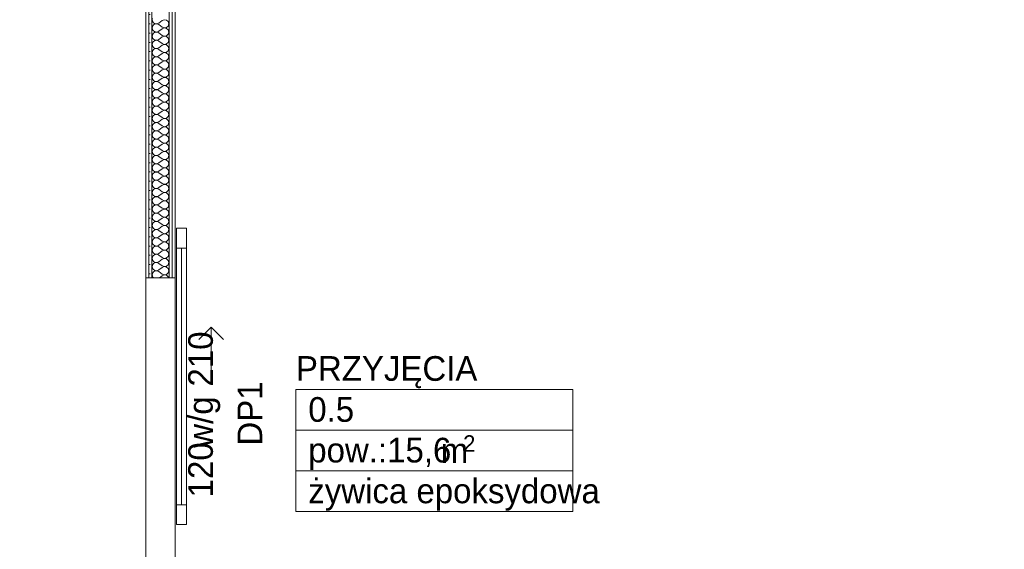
# Model space of a CAD drawing. Header units: millimetres. Extents: x 172139 to 266886, y 89525 to 138225.
# Tile 72 of 94: x 211686 to 215677, y 118022 to 120167. Entities that reach past the tile are written whole.
import ezdxf
from ezdxf.enums import TextEntityAlignment as Align

# ---------------------------------------------------------------- set-up
doc = ezdxf.new("R2010")
doc.units = ezdxf.units.MM
doc.header["$MEASUREMENT"] = 0
for name, color, linetype in [('Drzwi ArchiCAD', 7, 'Continuous'), ('ROZBUDOWA_NOWE_DZIAŁOWE', 7, 'Continuous'), ('STREFA_NOWE_POM', 7, 'Continuous'), ('Znaczniki drzwi ArchiCADa', 7, 'Continuous')]:
    doc.layers.add(name, color=color, linetype=linetype)
for name, color, linetype, lineweight, true_color in [('Drzwi ArchiCAD_Nr_pióra__24', 7, 'Continuous', 15, 0x029e21), ('Drzwi ArchiCAD_Nr_pióra__4', 7, 'Continuous', 13, 0x029e21), ('ROZBUDOWA_NOWE_DZIAŁOWE_Nr_pióra__24', 7, 'Continuous', 15, 0x029e21), ('ROZBUDOWA_NOWE_DZIAŁOWE_Nr_pióra__4', 7, 'Continuous', 13, 0x029e21), ('ROZBUDOWA_NOWE_DZIAŁOWE_Nr_pióra__67', 7, 'Continuous', 13, 0x6a6a6a), ('Znaczniki drzwi ArchiCADa_Nr_pióra__24', 7, 'Continuous', 15, 0x029e21)]:
    doc.layers.add(name, color=color, linetype=linetype, lineweight=lineweight, true_color=true_color)
for name, color, linetype, lineweight in [('Metryczki pomieszczeń ArchiCADa_Nr_pióra__1', 7, 'Continuous', 13), ('ROZBUDOWA_NOWE_DZIAŁOWE_Nr_pióra__47', 7, 'Continuous', 15), ('STREFA_NOWE_POM_Nr_pióra__121', 255, 'Continuous', 0)]:
    doc.layers.add(name, color=color, linetype=linetype, lineweight=lineweight)
doc.styles.add('GENERATED_STYLE_1', font='txt')
doc.styles.add('GENERATED_STYLE_2', font='txt')
pattern_1 = [(0, (0, 0), (0, 37.5), [0, -37.5])]

# ---------------------------------------------------------------- blocks, each defined once
blk = doc.blocks.new('PRZYJĘCIA_0.5_5', base_point=(213367.2, 118504.3))
at = {"layer": 'Metryczki pomieszczeń ArchiCADa_Nr_pióra__1', "linetype": 'Continuous'}
for p, q in [((212805.6, 118669), (213928.7, 118669)), ((212805.6, 118504.3), (212805.6, 118669)), ((213928.7, 118669), (213928.7, 118504.3)), ((213928.7, 118504.3), (212805.6, 118504.3)), ((212805.6, 118504.3), (213928.7, 118504.3)), ((212805.6, 118339.6), (212805.6, 118504.3)), ((213928.7, 118504.3), (213928.7, 118339.6)), ((213928.7, 118339.6), (212805.6, 118339.6)), ((212805.6, 118339.6), (213928.7, 118339.6)), ((212805.6, 118174.9), (212805.6, 118339.6)), ((213928.7, 118339.6), (213928.7, 118174.9)), ((213928.7, 118174.9), (212805.6, 118174.9))]:
    blk.add_line(p, q, dxfattribs=at)
at = {"layer": 'Metryczki pomieszczeń ArchiCADa_Nr_pióra__1'}
for tag, height, style, p in [('ROOM_NAME', 100, 'GENERATED_STYLE_2', (212805.6, 118804.2)), ('ROOM_NUMBER', 100, 'GENERATED_STYLE_1', (212855.6, 118638.2)), ('ROOM_AREA', 100, 'GENERATED_STYLE_1', (212855.6, 118473.5)), ('DUMMY_385', 100, 'GENERATED_STYLE_1', (213355.4, 118472)), ('DUMMY_386', 66.7, 'GENERATED_STYLE_1', (213483.4, 118483.8)), ('basec', 100, 'GENERATED_STYLE_1', (212855.6, 118308.4))]:
    blk.add_attdef(tag, text='', height=height, dxfattribs=dict(at, style=style)).set_placement(p, align=Align.TOP_LEFT)
blk = doc.blocks.new('*X527')
at = {"layer": 'ROZBUDOWA_NOWE_DZIAŁOWE_Nr_pióra__4', "linetype": 'Continuous'}
for p, q in [((212223.8, 120171.2), (212223.2, 120166.7)), ((212223.2, 120166.7), (212223.8, 120162.1)), ((212223.8, 120162.1), (212225.6, 120157.9)), ((212225.6, 120157.9), (212228.6, 120154.4)), ((212228.6, 120145.6), (212225.6, 120142.1)), ((212228.6, 120154.4), (212232.4, 120151.8)), ((212232.4, 120148.2), (212228.6, 120145.6)), ((212232.4, 120151.8), (212236.7, 120150.3)), ((212236.7, 120149.7), (212232.4, 120148.2)), ((212236.7, 120150.3), (212241.3, 120150.1)), ((212241.3, 120149.9), (212236.7, 120149.7)), ((212241.3, 120150.1), (212245.8, 120151.1)), ((212245.8, 120148.9), (212241.3, 120149.9)), ((212245.8, 120151.1), (212249.8, 120153.3)), ((212249.8, 120146.7), (212245.8, 120148.9)), ((212263.2, 120163.3), (212249.8, 120153.3)), ((212263.2, 120136.7), (212249.8, 120146.7)), ((212271.7, 120166.6), (212263.2, 120163.3)), ((212280.6, 120164.9), (212271.7, 120166.6)), ((212287.3, 120158.8), (212280.6, 120164.9)), ((212289.8, 120150), (212287.3, 120158.8)), ((212287.3, 120141.2), (212289.8, 120150)), ((212223.8, 120137.9), (212223.2, 120133.3)), ((212223.2, 120133.3), (212223.8, 120128.8)), ((212223.8, 120104.6), (212223.2, 120100)), ((212225.6, 120142.1), (212223.8, 120137.9)), ((212223.8, 120128.8), (212225.6, 120124.6)), ((212225.6, 120108.8), (212223.8, 120104.6)), ((212225.6, 120124.6), (212228.6, 120121)), ((212228.6, 120112.3), (212225.6, 120108.8)), ((212228.6, 120121), (212232.4, 120118.4)), ((212232.4, 120114.9), (212228.6, 120112.3)), ((212232.4, 120118.4), (212236.7, 120117)), ((212236.7, 120116.4), (212232.4, 120114.9)), ((212236.7, 120117), (212241.3, 120116.7)), ((212241.3, 120116.6), (212236.7, 120116.4)), ((212241.3, 120116.7), (212245.8, 120117.8)), ((212245.8, 120115.6), (212241.3, 120116.6)), ((212245.8, 120117.8), (212249.8, 120120)), ((212249.8, 120113.3), (212245.8, 120115.6)), ((212263.2, 120130), (212249.8, 120120)), ((212263.2, 120103.3), (212249.8, 120113.3)), ((212263.2, 120136.7), (212271.7, 120133.4)), ((212271.7, 120133.3), (212263.2, 120130)), ((212271.7, 120133.4), (212280.6, 120135.1)), ((212280.6, 120131.6), (212271.7, 120133.3)), ((212280.6, 120135.1), (212287.3, 120141.2)), ((212287.3, 120125.4), (212280.6, 120131.6)), ((212280.6, 120101.8), (212287.3, 120107.9)), ((212289.8, 120116.7), (212287.3, 120125.4)), ((212287.3, 120107.9), (212289.8, 120116.7)), ((212223.2, 120100), (212223.8, 120095.4)), ((212223.8, 120071.2), (212223.2, 120066.7)), ((212223.2, 120066.7), (212223.8, 120062.1)), ((212223.8, 120095.4), (212225.6, 120091.2)), ((212225.6, 120075.4), (212223.8, 120071.2)), ((212225.6, 120091.2), (212228.6, 120087.7)), ((212228.6, 120079), (212225.6, 120075.4)), ((212228.6, 120087.7), (212232.4, 120085.1)), ((212232.4, 120081.6), (212228.6, 120079)), ((212232.4, 120085.1), (212236.7, 120083.6)), ((212236.7, 120083), (212232.4, 120081.6)), ((212236.7, 120083.6), (212241.3, 120083.4)), ((212241.3, 120083.3), (212236.7, 120083)), ((212241.3, 120083.4), (212245.8, 120084.4)), ((212245.8, 120082.2), (212241.3, 120083.3)), ((212245.8, 120084.4), (212249.8, 120086.7)), ((212249.8, 120080), (212245.8, 120082.2)), ((212263.2, 120096.7), (212249.8, 120086.7)), ((212263.2, 120070), (212249.8, 120080)), ((212263.2, 120103.3), (212271.7, 120100.1)), ((212271.7, 120099.9), (212263.2, 120096.7)), ((212263.2, 120070), (212271.7, 120066.7)), ((212271.7, 120066.6), (212263.2, 120063.3)), ((212271.7, 120100.1), (212280.6, 120101.8)), ((212280.6, 120098.2), (212271.7, 120099.9)), ((212271.7, 120066.7), (212280.6, 120068.4)), ((212280.6, 120064.9), (212271.7, 120066.6)), ((212287.3, 120092.1), (212280.6, 120098.2)), ((212280.6, 120068.4), (212287.3, 120074.6)), ((212287.3, 120058.8), (212280.6, 120064.9)), ((212289.8, 120083.3), (212287.3, 120092.1)), ((212287.3, 120074.6), (212289.8, 120083.3)), ((212223.8, 120037.9), (212223.2, 120033.3)), ((212223.2, 120033.3), (212223.8, 120028.8)), ((212223.8, 120062.1), (212225.6, 120057.9)), ((212225.6, 120042.1), (212223.8, 120037.9)), ((212223.8, 120028.8), (212225.6, 120024.6)), ((212225.6, 120057.9), (212228.6, 120054.4)), ((212228.6, 120045.6), (212225.6, 120042.1)), ((212228.6, 120054.4), (212232.4, 120051.8)), ((212232.4, 120048.2), (212228.6, 120045.6)), ((212232.4, 120051.8), (212236.7, 120050.3)), ((212236.7, 120049.7), (212232.4, 120048.2)), ((212236.7, 120050.3), (212241.3, 120050.1)), ((212241.3, 120049.9), (212236.7, 120049.7)), ((212241.3, 120050.1), (212245.8, 120051.1)), ((212245.8, 120048.9), (212241.3, 120049.9)), ((212245.8, 120051.1), (212249.8, 120053.3)), ((212249.8, 120046.7), (212245.8, 120048.9)), ((212263.2, 120063.3), (212249.8, 120053.3)), ((212263.2, 120036.7), (212249.8, 120046.7)), ((212263.2, 120030), (212249.8, 120020)), ((212263.2, 120036.7), (212271.7, 120033.4)), ((212271.7, 120033.3), (212263.2, 120030)), ((212271.7, 120033.4), (212280.6, 120035.1)), ((212280.6, 120031.6), (212271.7, 120033.3)), ((212280.6, 120035.1), (212287.3, 120041.2)), ((212287.3, 120025.4), (212280.6, 120031.6)), ((212289.8, 120050), (212287.3, 120058.8)), ((212287.3, 120041.2), (212289.8, 120050)), ((212289.8, 120016.7), (212287.3, 120025.4)), ((212223.8, 120004.6), (212223.2, 120000)), ((212223.2, 120000), (212223.8, 119995.4)), ((212225.6, 120008.8), (212223.8, 120004.6)), ((212223.8, 119995.4), (212225.6, 119991.2)), ((212225.6, 120024.6), (212228.6, 120021)), ((212228.6, 120012.3), (212225.6, 120008.8)), ((212225.6, 119991.2), (212228.6, 119987.7)), ((212228.6, 120021), (212232.4, 120018.4)), ((212232.4, 120014.9), (212228.6, 120012.3)), ((212228.6, 119987.7), (212232.4, 119985.1)), ((212232.4, 120018.4), (212236.7, 120017)), ((212236.7, 120016.4), (212232.4, 120014.9)), ((212232.4, 119985.1), (212236.7, 119983.6)), ((212236.7, 120017), (212241.3, 120016.7)), ((212241.3, 120016.6), (212236.7, 120016.4)), ((212241.3, 120016.7), (212245.8, 120017.8)), ((212245.8, 120015.6), (212241.3, 120016.6)), ((212245.8, 120017.8), (212249.8, 120020)), ((212249.8, 120013.3), (212245.8, 120015.6)), ((212245.8, 119984.4), (212249.8, 119986.7)), ((212263.2, 120003.3), (212249.8, 120013.3)), ((212263.2, 119996.7), (212249.8, 119986.7)), ((212263.2, 120003.3), (212271.7, 120000.1)), ((212271.7, 119999.9), (212263.2, 119996.7)), ((212271.7, 120000.1), (212280.6, 120001.8)), ((212280.6, 119998.2), (212271.7, 119999.9)), ((212280.6, 120001.8), (212287.3, 120007.9)), ((212287.3, 119992.1), (212280.6, 119998.2)), ((212287.3, 120007.9), (212289.8, 120016.7)), ((212289.8, 119983.3), (212287.3, 119992.1)), ((212223.8, 119971.2), (212223.2, 119966.7)), ((212223.2, 119966.7), (212223.8, 119962.1)), ((212225.6, 119975.4), (212223.8, 119971.2)), ((212223.8, 119962.1), (212225.6, 119957.9)), ((212228.6, 119979), (212225.6, 119975.4)), ((212225.6, 119957.9), (212228.6, 119954.4)), ((212228.6, 119945.6), (212225.6, 119942.1)), ((212232.4, 119981.6), (212228.6, 119979)), ((212228.6, 119954.4), (212232.4, 119951.8)), ((212232.4, 119948.2), (212228.6, 119945.6)), ((212236.7, 119983), (212232.4, 119981.6)), ((212232.4, 119951.8), (212236.7, 119950.3)), ((212236.7, 119949.7), (212232.4, 119948.2)), ((212236.7, 119983.6), (212241.3, 119983.4)), ((212241.3, 119983.3), (212236.7, 119983)), ((212236.7, 119950.3), (212241.3, 119950.1)), ((212241.3, 119949.9), (212236.7, 119949.7)), ((212241.3, 119983.4), (212245.8, 119984.4)), ((212245.8, 119982.2), (212241.3, 119983.3)), ((212241.3, 119950.1), (212245.8, 119951.1)), ((212245.8, 119948.9), (212241.3, 119949.9)), ((212249.8, 119980), (212245.8, 119982.2)), ((212245.8, 119951.1), (212249.8, 119953.3)), ((212249.8, 119946.7), (212245.8, 119948.9)), ((212263.2, 119970), (212249.8, 119980)), ((212263.2, 119963.3), (212249.8, 119953.3)), ((212263.2, 119936.7), (212249.8, 119946.7)), ((212263.2, 119970), (212271.7, 119966.7)), ((212271.7, 119966.6), (212263.2, 119963.3)), ((212271.7, 119966.7), (212280.6, 119968.4)), ((212280.6, 119964.9), (212271.7, 119966.6)), ((212280.6, 119968.4), (212287.3, 119974.6)), ((212287.3, 119958.8), (212280.6, 119964.9)), ((212287.3, 119974.6), (212289.8, 119983.3)), ((212289.8, 119950), (212287.3, 119958.8)), ((212287.3, 119941.2), (212289.8, 119950)), ((212223.8, 119937.9), (212223.2, 119933.3)), ((212223.2, 119933.3), (212223.8, 119928.8)), ((212225.6, 119942.1), (212223.8, 119937.9)), ((212223.8, 119928.8), (212225.6, 119924.6)), ((212225.6, 119908.8), (212223.8, 119904.6)), ((212225.6, 119924.6), (212228.6, 119921)), ((212228.6, 119912.3), (212225.6, 119908.8)), ((212228.6, 119921), (212232.4, 119918.4)), ((212232.4, 119914.9), (212228.6, 119912.3)), ((212232.4, 119918.4), (212236.7, 119917)), ((212236.7, 119916.4), (212232.4, 119914.9)), ((212236.7, 119917), (212241.3, 119916.7)), ((212241.3, 119916.6), (212236.7, 119916.4)), ((212241.3, 119916.7), (212245.8, 119917.8)), ((212245.8, 119915.6), (212241.3, 119916.6)), ((212245.8, 119917.8), (212249.8, 119920)), ((212249.8, 119913.3), (212245.8, 119915.6)), ((212263.2, 119930), (212249.8, 119920)), ((212263.2, 119903.3), (212249.8, 119913.3)), ((212263.2, 119936.7), (212271.7, 119933.4)), ((212271.7, 119933.3), (212263.2, 119930)), ((212271.7, 119933.4), (212280.6, 119935.1)), ((212280.6, 119931.6), (212271.7, 119933.3)), ((212280.6, 119935.1), (212287.3, 119941.2)), ((212287.3, 119925.4), (212280.6, 119931.6)), ((212280.6, 119901.8), (212287.3, 119907.9)), ((212289.8, 119916.7), (212287.3, 119925.4)), ((212287.3, 119907.9), (212289.8, 119916.7)), ((212223.8, 119904.6), (212223.2, 119900)), ((212223.2, 119900), (212223.8, 119895.4)), ((212223.8, 119871.2), (212223.2, 119866.7)), ((212223.2, 119866.7), (212223.8, 119862.1)), ((212223.8, 119895.4), (212225.6, 119891.2)), ((212225.6, 119875.4), (212223.8, 119871.2)), ((212225.6, 119891.2), (212228.6, 119887.7)), ((212228.6, 119879), (212225.6, 119875.4)), ((212228.6, 119887.7), (212232.4, 119885.1)), ((212232.4, 119881.6), (212228.6, 119879)), ((212232.4, 119885.1), (212236.7, 119883.6)), ((212236.7, 119883), (212232.4, 119881.6)), ((212236.7, 119883.6), (212241.3, 119883.4)), ((212241.3, 119883.3), (212236.7, 119883)), ((212241.3, 119883.4), (212245.8, 119884.4)), ((212245.8, 119882.2), (212241.3, 119883.3)), ((212245.8, 119884.4), (212249.8, 119886.7)), ((212249.8, 119880), (212245.8, 119882.2)), ((212263.2, 119896.7), (212249.8, 119886.7)), ((212263.2, 119870), (212249.8, 119880)), ((212263.2, 119903.3), (212271.7, 119900.1)), ((212271.7, 119899.9), (212263.2, 119896.7)), ((212263.2, 119870), (212271.7, 119866.7)), ((212271.7, 119866.6), (212263.2, 119863.3)), ((212271.7, 119900.1), (212280.6, 119901.8)), ((212280.6, 119898.2), (212271.7, 119899.9)), ((212271.7, 119866.7), (212280.6, 119868.4)), ((212280.6, 119864.9), (212271.7, 119866.6)), ((212287.3, 119892.1), (212280.6, 119898.2)), ((212280.6, 119868.4), (212287.3, 119874.6)), ((212289.8, 119883.3), (212287.3, 119892.1)), ((212287.3, 119874.6), (212289.8, 119883.3)), ((212223.8, 119837.9), (212223.2, 119833.3)), ((212223.2, 119833.3), (212223.8, 119828.8)), ((212223.8, 119862.1), (212225.6, 119857.9)), ((212225.6, 119842.1), (212223.8, 119837.9)), ((212223.8, 119828.8), (212225.6, 119824.6)), ((212225.6, 119857.9), (212228.6, 119854.4)), ((212228.6, 119845.6), (212225.6, 119842.1)), ((212228.6, 119854.4), (212232.4, 119851.8)), ((212232.4, 119848.2), (212228.6, 119845.6)), ((212232.4, 119851.8), (212236.7, 119850.3)), ((212236.7, 119849.7), (212232.4, 119848.2)), ((212236.7, 119850.3), (212241.3, 119850.1)), ((212241.3, 119849.9), (212236.7, 119849.7)), ((212241.3, 119850.1), (212245.8, 119851.1)), ((212245.8, 119848.9), (212241.3, 119849.9)), ((212245.8, 119851.1), (212249.8, 119853.3)), ((212249.8, 119846.7), (212245.8, 119848.9)), ((212263.2, 119863.3), (212249.8, 119853.3)), ((212263.2, 119836.7), (212249.8, 119846.7)), ((212263.2, 119830), (212249.8, 119820)), ((212263.2, 119836.7), (212271.7, 119833.4)), ((212271.7, 119833.3), (212263.2, 119830)), ((212271.7, 119833.4), (212280.6, 119835.1)), ((212280.6, 119831.6), (212271.7, 119833.3)), ((212287.3, 119858.8), (212280.6, 119864.9)), ((212280.6, 119835.1), (212287.3, 119841.2)), ((212287.3, 119825.4), (212280.6, 119831.6)), ((212289.8, 119850), (212287.3, 119858.8)), ((212287.3, 119841.2), (212289.8, 119850)), ((212289.8, 119816.7), (212287.3, 119825.4)), ((212223.8, 119804.6), (212223.2, 119800)), ((212223.2, 119800), (212223.8, 119795.4)), ((212225.6, 119808.8), (212223.8, 119804.6)), ((212223.8, 119795.4), (212225.6, 119791.2)), ((212225.6, 119824.6), (212228.6, 119821)), ((212228.6, 119812.3), (212225.6, 119808.8)), ((212225.6, 119791.2), (212228.6, 119787.7)), ((212228.6, 119821), (212232.4, 119818.4)), ((212232.4, 119814.9), (212228.6, 119812.3)), ((212228.6, 119787.7), (212232.4, 119785.1)), ((212232.4, 119818.4), (212236.7, 119817)), ((212236.7, 119816.4), (212232.4, 119814.9)), ((212236.7, 119817), (212241.3, 119816.7)), ((212241.3, 119816.6), (212236.7, 119816.4)), ((212241.3, 119816.7), (212245.8, 119817.8)), ((212245.8, 119815.6), (212241.3, 119816.6)), ((212245.8, 119817.8), (212249.8, 119820)), ((212249.8, 119813.3), (212245.8, 119815.6)), ((212245.8, 119784.4), (212249.8, 119786.7)), ((212263.2, 119803.3), (212249.8, 119813.3)), ((212263.2, 119796.7), (212249.8, 119786.7)), ((212263.2, 119803.3), (212271.7, 119800.1)), ((212271.7, 119799.9), (212263.2, 119796.7)), ((212271.7, 119800.1), (212280.6, 119801.8)), ((212280.6, 119798.2), (212271.7, 119799.9)), ((212280.6, 119801.8), (212287.3, 119807.9)), ((212287.3, 119792.1), (212280.6, 119798.2)), ((212287.3, 119807.9), (212289.8, 119816.7)), ((212289.8, 119783.3), (212287.3, 119792.1)), ((212223.8, 119771.2), (212223.2, 119766.7)), ((212223.2, 119766.7), (212223.8, 119762.1)), ((212225.6, 119775.4), (212223.8, 119771.2)), ((212223.8, 119762.1), (212225.6, 119757.9)), ((212228.6, 119779), (212225.6, 119775.4)), ((212225.6, 119757.9), (212228.6, 119754.4)), ((212228.6, 119745.6), (212225.6, 119742.1)), ((212232.4, 119781.6), (212228.6, 119779)), ((212228.6, 119754.4), (212232.4, 119751.8)), ((212232.4, 119748.2), (212228.6, 119745.6)), ((212232.4, 119785.1), (212236.7, 119783.6)), ((212236.7, 119783), (212232.4, 119781.6)), ((212232.4, 119751.8), (212236.7, 119750.3)), ((212236.7, 119749.7), (212232.4, 119748.2)), ((212236.7, 119783.6), (212241.3, 119783.4)), ((212241.3, 119783.3), (212236.7, 119783)), ((212236.7, 119750.3), (212241.3, 119750.1)), ((212241.3, 119749.9), (212236.7, 119749.7)), ((212241.3, 119783.4), (212245.8, 119784.4)), ((212245.8, 119782.2), (212241.3, 119783.3)), ((212241.3, 119750.1), (212245.8, 119751.1)), ((212245.8, 119748.9), (212241.3, 119749.9)), ((212249.8, 119780), (212245.8, 119782.2)), ((212245.8, 119751.1), (212249.8, 119753.3)), ((212249.8, 119746.7), (212245.8, 119748.9)), ((212263.2, 119770), (212249.8, 119780)), ((212263.2, 119763.3), (212249.8, 119753.3)), ((212263.2, 119736.7), (212249.8, 119746.7)), ((212263.2, 119770), (212271.7, 119766.7)), ((212271.7, 119766.6), (212263.2, 119763.3)), ((212271.7, 119766.7), (212280.6, 119768.4)), ((212280.6, 119764.9), (212271.7, 119766.6)), ((212280.6, 119768.4), (212287.3, 119774.6)), ((212287.3, 119758.8), (212280.6, 119764.9)), ((212287.3, 119774.6), (212289.8, 119783.3)), ((212289.8, 119750), (212287.3, 119758.8)), ((212287.3, 119741.2), (212289.8, 119750)), ((212223.8, 119737.9), (212223.2, 119733.3)), ((212223.2, 119733.3), (212223.8, 119728.8)), ((212225.6, 119742.1), (212223.8, 119737.9)), ((212223.8, 119728.8), (212225.6, 119724.6)), ((212225.6, 119708.8), (212223.8, 119704.6)), ((212225.6, 119724.6), (212228.6, 119721)), ((212228.6, 119712.3), (212225.6, 119708.8)), ((212228.6, 119721), (212232.4, 119718.4)), ((212232.4, 119714.9), (212228.6, 119712.3)), ((212232.4, 119718.4), (212236.7, 119717)), ((212236.7, 119716.4), (212232.4, 119714.9)), ((212236.7, 119717), (212241.3, 119716.7)), ((212241.3, 119716.6), (212236.7, 119716.4)), ((212241.3, 119716.7), (212245.8, 119717.8)), ((212245.8, 119715.6), (212241.3, 119716.6)), ((212245.8, 119717.8), (212249.8, 119720)), ((212249.8, 119713.3), (212245.8, 119715.6)), ((212263.2, 119730), (212249.8, 119720)), ((212263.2, 119703.3), (212249.8, 119713.3)), ((212263.2, 119736.7), (212271.7, 119733.4)), ((212271.7, 119733.3), (212263.2, 119730)), ((212271.7, 119733.4), (212280.6, 119735.1)), ((212280.6, 119731.6), (212271.7, 119733.3)), ((212280.6, 119735.1), (212287.3, 119741.2)), ((212287.3, 119725.4), (212280.6, 119731.6)), ((212280.6, 119701.8), (212287.3, 119707.9)), ((212289.8, 119716.7), (212287.3, 119725.4)), ((212287.3, 119707.9), (212289.8, 119716.7)), ((212223.8, 119704.6), (212223.2, 119700)), ((212223.2, 119700), (212223.8, 119695.4)), ((212223.8, 119671.2), (212223.2, 119666.7)), ((212223.2, 119666.7), (212223.8, 119662.1)), ((212223.8, 119695.4), (212225.6, 119691.2)), ((212225.6, 119675.4), (212223.8, 119671.2)), ((212225.6, 119691.2), (212228.6, 119687.7)), ((212228.6, 119679), (212225.6, 119675.4)), ((212228.6, 119687.7), (212232.4, 119685.1)), ((212232.4, 119681.6), (212228.6, 119679)), ((212232.4, 119685.1), (212236.7, 119683.6)), ((212236.7, 119683), (212232.4, 119681.6)), ((212236.7, 119683.6), (212241.3, 119683.4)), ((212241.3, 119683.3), (212236.7, 119683)), ((212241.3, 119683.4), (212245.8, 119684.4)), ((212245.8, 119682.2), (212241.3, 119683.3)), ((212245.8, 119684.4), (212249.8, 119686.7)), ((212249.8, 119680), (212245.8, 119682.2)), ((212263.2, 119696.7), (212249.8, 119686.7)), ((212263.2, 119670), (212249.8, 119680)), ((212263.2, 119703.3), (212271.7, 119700.1)), ((212271.7, 119699.9), (212263.2, 119696.7)), ((212263.2, 119670), (212271.7, 119666.7)), ((212271.7, 119666.6), (212263.2, 119663.3)), ((212271.7, 119700.1), (212280.6, 119701.8)), ((212280.6, 119698.2), (212271.7, 119699.9)), ((212271.7, 119666.7), (212280.6, 119668.4)), ((212280.6, 119664.9), (212271.7, 119666.6)), ((212287.3, 119692.1), (212280.6, 119698.2)), ((212280.6, 119668.4), (212287.3, 119674.6)), ((212289.8, 119683.3), (212287.3, 119692.1)), ((212287.3, 119674.6), (212289.8, 119683.3)), ((212223.8, 119637.9), (212223.2, 119633.3)), ((212223.2, 119633.3), (212223.8, 119628.8)), ((212223.8, 119662.1), (212225.6, 119657.9)), ((212225.6, 119642.1), (212223.8, 119637.9)), ((212223.8, 119628.8), (212225.6, 119624.6)), ((212225.6, 119657.9), (212228.6, 119654.4)), ((212228.6, 119645.6), (212225.6, 119642.1)), ((212228.6, 119654.4), (212232.4, 119651.8)), ((212232.4, 119648.2), (212228.6, 119645.6)), ((212232.4, 119651.8), (212236.7, 119650.3)), ((212236.7, 119649.7), (212232.4, 119648.2)), ((212236.7, 119650.3), (212241.3, 119650.1)), ((212241.3, 119649.9), (212236.7, 119649.7)), ((212241.3, 119650.1), (212245.8, 119651.1)), ((212245.8, 119648.9), (212241.3, 119649.9)), ((212245.8, 119651.1), (212249.8, 119653.3)), ((212249.8, 119646.7), (212245.8, 119648.9)), ((212263.2, 119663.3), (212249.8, 119653.3)), ((212263.2, 119636.7), (212249.8, 119646.7)), ((212263.2, 119630), (212249.8, 119620)), ((212263.2, 119636.7), (212271.7, 119633.4)), ((212271.7, 119633.3), (212263.2, 119630)), ((212271.7, 119633.4), (212280.6, 119635.1)), ((212280.6, 119631.6), (212271.7, 119633.3)), ((212287.3, 119658.8), (212280.6, 119664.9)), ((212280.6, 119635.1), (212287.3, 119641.2)), ((212287.3, 119625.4), (212280.6, 119631.6)), ((212289.8, 119650), (212287.3, 119658.8)), ((212287.3, 119641.2), (212289.8, 119650)), ((212223.8, 119604.6), (212223.2, 119600)), ((212223.2, 119600), (212223.8, 119595.4)), ((212225.6, 119608.8), (212223.8, 119604.6)), ((212223.8, 119595.4), (212225.6, 119591.2)), ((212225.6, 119624.6), (212228.6, 119621)), ((212228.6, 119612.3), (212225.6, 119608.8)), ((212225.6, 119591.2), (212228.6, 119587.7)), ((212228.6, 119621), (212232.4, 119618.4)), ((212232.4, 119614.9), (212228.6, 119612.3)), ((212228.6, 119587.7), (212232.4, 119585.1)), ((212232.4, 119618.4), (212236.7, 119617)), ((212236.7, 119616.4), (212232.4, 119614.9)), ((212236.7, 119617), (212241.3, 119616.7)), ((212241.3, 119616.6), (212236.7, 119616.4)), ((212241.3, 119616.7), (212245.8, 119617.8)), ((212245.8, 119615.6), (212241.3, 119616.6)), ((212245.8, 119617.8), (212249.8, 119620)), ((212249.8, 119613.3), (212245.8, 119615.6)), ((212245.8, 119584.4), (212249.8, 119586.7)), ((212263.2, 119603.3), (212249.8, 119613.3)), ((212263.2, 119596.7), (212249.8, 119586.7)), ((212263.2, 119603.3), (212271.7, 119600.1)), ((212271.7, 119599.9), (212263.2, 119596.7)), ((212271.7, 119600.1), (212280.6, 119601.8)), ((212280.6, 119598.2), (212271.7, 119599.9)), ((212280.6, 119601.8), (212287.3, 119607.9)), ((212287.3, 119592.1), (212280.6, 119598.2)), ((212289.8, 119616.7), (212287.3, 119625.4)), ((212287.3, 119607.9), (212289.8, 119616.7)), ((212289.8, 119583.3), (212287.3, 119592.1)), ((212223.8, 119571.2), (212223.2, 119566.7)), ((212223.2, 119566.7), (212223.8, 119562.1)), ((212225.6, 119575.4), (212223.8, 119571.2)), ((212223.8, 119562.1), (212225.6, 119557.9)), ((212228.6, 119579), (212225.6, 119575.4)), ((212225.6, 119557.9), (212228.6, 119554.4)), ((212232.4, 119581.6), (212228.6, 119579)), ((212228.6, 119554.4), (212232.4, 119551.8)), ((212232.4, 119548.2), (212228.6, 119545.6)), ((212232.4, 119585.1), (212236.7, 119583.6)), ((212236.7, 119583), (212232.4, 119581.6)), ((212232.4, 119551.8), (212236.7, 119550.3)), ((212236.7, 119549.7), (212232.4, 119548.2)), ((212236.7, 119583.6), (212241.3, 119583.4)), ((212241.3, 119583.3), (212236.7, 119583)), ((212236.7, 119550.3), (212241.3, 119550.1)), ((212241.3, 119549.9), (212236.7, 119549.7)), ((212241.3, 119583.4), (212245.8, 119584.4)), ((212245.8, 119582.2), (212241.3, 119583.3)), ((212241.3, 119550.1), (212245.8, 119551.1)), ((212245.8, 119548.9), (212241.3, 119549.9)), ((212249.8, 119580), (212245.8, 119582.2)), ((212245.8, 119551.1), (212249.8, 119553.3)), ((212249.8, 119546.7), (212245.8, 119548.9)), ((212263.2, 119570), (212249.8, 119580)), ((212263.2, 119563.3), (212249.8, 119553.3)), ((212263.2, 119536.7), (212249.8, 119546.7)), ((212263.2, 119570), (212271.7, 119566.7)), ((212271.7, 119566.6), (212263.2, 119563.3)), ((212271.7, 119566.7), (212280.6, 119568.4)), ((212280.6, 119564.9), (212271.7, 119566.6)), ((212280.6, 119568.4), (212287.3, 119574.6)), ((212287.3, 119558.8), (212280.6, 119564.9)), ((212287.3, 119574.6), (212289.8, 119583.3)), ((212289.8, 119550), (212287.3, 119558.8)), ((212287.3, 119541.2), (212289.8, 119550)), ((212223.8, 119537.9), (212223.2, 119533.3)), ((212223.2, 119533.3), (212223.8, 119528.8)), ((212225.6, 119542.1), (212223.8, 119537.9)), ((212223.8, 119528.8), (212225.6, 119524.6)), ((212225.6, 119508.8), (212223.8, 119504.6)), ((212228.6, 119545.6), (212225.6, 119542.1)), ((212225.6, 119524.6), (212228.6, 119521)), ((212228.6, 119512.3), (212225.6, 119508.8)), ((212228.6, 119521), (212232.4, 119518.4)), ((212232.4, 119514.9), (212228.6, 119512.3)), ((212232.4, 119518.4), (212236.7, 119517)), ((212236.7, 119516.4), (212232.4, 119514.9)), ((212236.7, 119517), (212241.3, 119516.7)), ((212241.3, 119516.6), (212236.7, 119516.4)), ((212241.3, 119516.7), (212245.8, 119517.8)), ((212245.8, 119515.6), (212241.3, 119516.6)), ((212245.8, 119517.8), (212249.8, 119520)), ((212249.8, 119513.3), (212245.8, 119515.6)), ((212263.2, 119530), (212249.8, 119520)), ((212263.2, 119503.3), (212249.8, 119513.3)), ((212263.2, 119536.7), (212271.7, 119533.4)), ((212271.7, 119533.3), (212263.2, 119530)), ((212271.7, 119533.4), (212280.6, 119535.1)), ((212280.6, 119531.6), (212271.7, 119533.3)), ((212280.6, 119535.1), (212287.3, 119541.2)), ((212287.3, 119525.4), (212280.6, 119531.6)), ((212280.6, 119501.8), (212287.3, 119507.9)), ((212289.8, 119516.7), (212287.3, 119525.4)), ((212287.3, 119507.9), (212289.8, 119516.7)), ((212223.8, 119504.6), (212223.2, 119500)), ((212223.2, 119500), (212223.8, 119495.4)), ((212223.8, 119471.2), (212223.2, 119466.7)), ((212223.2, 119466.7), (212223.8, 119462.1)), ((212223.8, 119495.4), (212225.6, 119491.2)), ((212225.6, 119475.4), (212223.8, 119471.2)), ((212225.6, 119491.2), (212228.6, 119487.7)), ((212228.6, 119479), (212225.6, 119475.4)), ((212228.6, 119487.7), (212232.4, 119485.1)), ((212232.4, 119481.6), (212228.6, 119479)), ((212232.4, 119485.1), (212236.7, 119483.6)), ((212236.7, 119483), (212232.4, 119481.6)), ((212236.7, 119483.6), (212241.3, 119483.4)), ((212241.3, 119483.3), (212236.7, 119483)), ((212241.3, 119483.4), (212245.8, 119484.4)), ((212245.8, 119482.2), (212241.3, 119483.3)), ((212245.8, 119484.4), (212249.8, 119486.7)), ((212249.8, 119480), (212245.8, 119482.2)), ((212263.2, 119496.7), (212249.8, 119486.7)), ((212263.2, 119470), (212249.8, 119480)), ((212263.2, 119503.3), (212271.7, 119500.1)), ((212271.7, 119499.9), (212263.2, 119496.7)), ((212263.2, 119470), (212271.7, 119466.7)), ((212271.7, 119466.6), (212263.2, 119463.3)), ((212271.7, 119500.1), (212280.6, 119501.8)), ((212280.6, 119498.2), (212271.7, 119499.9)), ((212271.7, 119466.7), (212280.6, 119468.4)), ((212280.6, 119464.9), (212271.7, 119466.6)), ((212287.3, 119492.1), (212280.6, 119498.2)), ((212280.6, 119468.4), (212287.3, 119474.6)), ((212289.8, 119483.3), (212287.3, 119492.1)), ((212287.3, 119474.6), (212289.8, 119483.3)), ((212223.8, 119437.9), (212223.2, 119433.3)), ((212223.2, 119433.3), (212223.8, 119428.8)), ((212223.8, 119462.1), (212225.6, 119457.9)), ((212225.6, 119442.1), (212223.8, 119437.9)), ((212223.8, 119428.8), (212225.6, 119424.6)), ((212225.6, 119457.9), (212228.6, 119454.4)), ((212228.6, 119445.6), (212225.6, 119442.1)), ((212228.6, 119454.4), (212232.4, 119451.8)), ((212232.4, 119448.2), (212228.6, 119445.6)), ((212232.4, 119451.8), (212236.7, 119450.3)), ((212236.7, 119449.7), (212232.4, 119448.2)), ((212236.7, 119450.3), (212241.3, 119450.1)), ((212241.3, 119449.9), (212236.7, 119449.7)), ((212241.3, 119450.1), (212245.8, 119451.1)), ((212245.8, 119448.9), (212241.3, 119449.9)), ((212245.8, 119451.1), (212249.8, 119453.3)), ((212249.8, 119446.7), (212245.8, 119448.9)), ((212263.2, 119463.3), (212249.8, 119453.3)), ((212263.2, 119436.7), (212249.8, 119446.7)), ((212263.2, 119430), (212249.8, 119420)), ((212263.2, 119436.7), (212271.7, 119433.4)), ((212271.7, 119433.3), (212263.2, 119430)), ((212271.7, 119433.4), (212280.6, 119435.1)), ((212280.6, 119431.6), (212271.7, 119433.3)), ((212287.3, 119458.8), (212280.6, 119464.9)), ((212280.6, 119435.1), (212287.3, 119441.2)), ((212287.3, 119425.4), (212280.6, 119431.6)), ((212289.8, 119450), (212287.3, 119458.8)), ((212287.3, 119441.2), (212289.8, 119450)), ((212223.8, 119404.6), (212223.2, 119400)), ((212223.2, 119400), (212223.8, 119395.4)), ((212225.6, 119408.8), (212223.8, 119404.6)), ((212223.8, 119395.4), (212225.6, 119391.2)), ((212225.6, 119424.6), (212228.6, 119421)), ((212228.6, 119412.3), (212225.6, 119408.8)), ((212225.6, 119391.2), (212228.6, 119387.7)), ((212228.6, 119421), (212232.4, 119418.4)), ((212232.4, 119414.9), (212228.6, 119412.3)), ((212228.6, 119387.7), (212232.4, 119385.1)), ((212232.4, 119418.4), (212236.7, 119417)), ((212236.7, 119416.4), (212232.4, 119414.9)), ((212236.7, 119417), (212241.3, 119416.7)), ((212241.3, 119416.6), (212236.7, 119416.4)), ((212241.3, 119416.7), (212245.8, 119417.8)), ((212245.8, 119415.6), (212241.3, 119416.6)), ((212245.8, 119417.8), (212249.8, 119420)), ((212249.8, 119413.3), (212245.8, 119415.6)), ((212245.8, 119384.4), (212249.8, 119386.7)), ((212263.2, 119403.3), (212249.8, 119413.3)), ((212263.2, 119396.7), (212249.8, 119386.7)), ((212263.2, 119403.3), (212271.7, 119400.1)), ((212271.7, 119399.9), (212263.2, 119396.7)), ((212271.7, 119400.1), (212280.6, 119401.8)), ((212280.6, 119398.2), (212271.7, 119399.9)), ((212280.6, 119401.8), (212287.3, 119407.9)), ((212287.3, 119392.1), (212280.6, 119398.2)), ((212289.8, 119416.7), (212287.3, 119425.4)), ((212287.3, 119407.9), (212289.8, 119416.7)), ((212289.8, 119383.3), (212287.3, 119392.1)), ((212223.8, 119371.2), (212223.2, 119366.7)), ((212223.2, 119366.7), (212223.8, 119362.1)), ((212225.6, 119375.4), (212223.8, 119371.2)), ((212223.8, 119362.1), (212225.6, 119357.9)), ((212228.6, 119379), (212225.6, 119375.4)), ((212225.6, 119357.9), (212228.6, 119354.4)), ((212232.4, 119381.6), (212228.6, 119379)), ((212228.6, 119354.4), (212232.4, 119351.8)), ((212232.4, 119348.2), (212228.6, 119345.6)), ((212232.4, 119385.1), (212236.7, 119383.6)), ((212236.7, 119383), (212232.4, 119381.6)), ((212232.4, 119351.8), (212236.7, 119350.3)), ((212236.7, 119349.7), (212232.4, 119348.2)), ((212236.7, 119383.6), (212241.3, 119383.4)), ((212241.3, 119383.3), (212236.7, 119383)), ((212236.7, 119350.3), (212241.3, 119350.1)), ((212241.3, 119349.9), (212236.7, 119349.7)), ((212241.3, 119383.4), (212245.8, 119384.4)), ((212245.8, 119382.2), (212241.3, 119383.3)), ((212241.3, 119350.1), (212245.8, 119351.1)), ((212245.8, 119348.9), (212241.3, 119349.9)), ((212249.8, 119380), (212245.8, 119382.2)), ((212245.8, 119351.1), (212249.8, 119353.3)), ((212249.8, 119346.7), (212245.8, 119348.9)), ((212263.2, 119370), (212249.8, 119380)), ((212263.2, 119363.3), (212249.8, 119353.3)), ((212263.2, 119336.7), (212249.8, 119346.7)), ((212263.2, 119370), (212271.7, 119366.7)), ((212271.7, 119366.6), (212263.2, 119363.3)), ((212271.7, 119366.7), (212280.6, 119368.4)), ((212280.6, 119364.9), (212271.7, 119366.6)), ((212280.6, 119368.4), (212287.3, 119374.6)), ((212287.3, 119358.8), (212280.6, 119364.9)), ((212287.3, 119374.6), (212289.8, 119383.3)), ((212289.8, 119350), (212287.3, 119358.8)), ((212287.3, 119341.2), (212289.8, 119350)), ((212223.8, 119337.9), (212223.2, 119333.3)), ((212223.2, 119333.3), (212223.8, 119328.8)), ((212225.6, 119342.1), (212223.8, 119337.9)), ((212223.8, 119328.8), (212225.6, 119324.6)), ((212225.6, 119308.8), (212223.8, 119304.6)), ((212228.6, 119345.6), (212225.6, 119342.1)), ((212225.6, 119324.6), (212228.6, 119321)), ((212228.6, 119312.3), (212225.6, 119308.8)), ((212228.6, 119321), (212232.4, 119318.4)), ((212232.4, 119314.9), (212228.6, 119312.3)), ((212232.4, 119318.4), (212236.7, 119317)), ((212236.7, 119316.4), (212232.4, 119314.9)), ((212236.7, 119317), (212241.3, 119316.7)), ((212241.3, 119316.6), (212236.7, 119316.4)), ((212241.3, 119316.7), (212245.8, 119317.8)), ((212245.8, 119315.6), (212241.3, 119316.6)), ((212245.8, 119317.8), (212249.8, 119320)), ((212249.8, 119313.3), (212245.8, 119315.6)), ((212263.2, 119330), (212249.8, 119320)), ((212263.2, 119303.3), (212249.8, 119313.3)), ((212263.2, 119336.7), (212271.7, 119333.4)), ((212271.7, 119333.3), (212263.2, 119330)), ((212271.7, 119333.4), (212280.6, 119335.1)), ((212280.6, 119331.6), (212271.7, 119333.3)), ((212280.6, 119335.1), (212287.3, 119341.2)), ((212287.3, 119325.4), (212280.6, 119331.6)), ((212280.6, 119301.8), (212287.3, 119307.9)), ((212289.8, 119316.7), (212287.3, 119325.4)), ((212287.3, 119307.9), (212289.8, 119316.7)), ((212223.8, 119304.6), (212223.2, 119300)), ((212223.2, 119300), (212223.8, 119295.4)), ((212223.8, 119271.2), (212223.2, 119266.7)), ((212223.2, 119266.7), (212223.8, 119262.1)), ((212223.8, 119295.4), (212225.6, 119291.2)), ((212225.6, 119275.4), (212223.8, 119271.2)), ((212225.6, 119291.2), (212228.6, 119287.7)), ((212228.6, 119279), (212225.6, 119275.4)), ((212228.6, 119287.7), (212232.4, 119285.1)), ((212232.4, 119281.6), (212228.6, 119279)), ((212232.4, 119285.1), (212236.7, 119283.6)), ((212236.7, 119283), (212232.4, 119281.6)), ((212236.7, 119283.6), (212241.3, 119283.4)), ((212241.3, 119283.3), (212236.7, 119283)), ((212241.3, 119283.4), (212245.8, 119284.4)), ((212245.8, 119282.2), (212241.3, 119283.3)), ((212245.8, 119284.4), (212249.8, 119286.7)), ((212249.8, 119280), (212245.8, 119282.2)), ((212263.2, 119296.7), (212249.8, 119286.7)), ((212263.2, 119270), (212249.8, 119280)), ((212263.2, 119303.3), (212271.7, 119300.1)), ((212271.7, 119299.9), (212263.2, 119296.7)), ((212263.2, 119270), (212271.7, 119266.7)), ((212271.7, 119266.6), (212263.2, 119263.3)), ((212271.7, 119300.1), (212280.6, 119301.8)), ((212280.6, 119298.2), (212271.7, 119299.9)), ((212271.7, 119266.7), (212280.6, 119268.4)), ((212280.6, 119264.9), (212271.7, 119266.6)), ((212287.3, 119292.1), (212280.6, 119298.2)), ((212280.6, 119268.4), (212287.3, 119274.6)), ((212289.8, 119283.3), (212287.3, 119292.1)), ((212287.3, 119274.6), (212289.8, 119283.3)), ((212223.8, 119237.9), (212223.2, 119233.3)), ((212223.2, 119233.3), (212223.8, 119228.8)), ((212223.8, 119262.1), (212225.6, 119257.9)), ((212225.6, 119242.1), (212223.8, 119237.9)), ((212223.8, 119228.8), (212225.6, 119224.6)), ((212225.6, 119257.9), (212228.6, 119254.4)), ((212228.6, 119245.6), (212225.6, 119242.1)), ((212228.6, 119254.4), (212232.4, 119251.8)), ((212232.4, 119248.2), (212228.6, 119245.6)), ((212232.4, 119251.8), (212236.7, 119250.3)), ((212236.7, 119249.7), (212232.4, 119248.2)), ((212236.7, 119250.3), (212241.3, 119250.1)), ((212241.3, 119249.9), (212236.7, 119249.7)), ((212241.3, 119250.1), (212245.8, 119251.1)), ((212245.8, 119248.9), (212241.3, 119249.9)), ((212245.8, 119251.1), (212249.8, 119253.3)), ((212249.8, 119246.7), (212245.8, 119248.9)), ((212263.2, 119263.3), (212249.8, 119253.3)), ((212263.2, 119236.7), (212249.8, 119246.7)), ((212263.2, 119230), (212249.8, 119220)), ((212263.2, 119236.7), (212271.7, 119233.4)), ((212271.7, 119233.3), (212263.2, 119230)), ((212271.7, 119233.4), (212280.6, 119235.1)), ((212280.6, 119231.6), (212271.7, 119233.3)), ((212287.3, 119258.8), (212280.6, 119264.9)), ((212280.6, 119235.1), (212287.3, 119241.2)), ((212287.3, 119225.4), (212280.6, 119231.6)), ((212289.8, 119250), (212287.3, 119258.8)), ((212287.3, 119241.2), (212289.8, 119250)), ((212223.8, 119204.6), (212223.2, 119200)), ((212223.2, 119200), (212223.8, 119195.4)), ((212225.6, 119208.8), (212223.8, 119204.6)), ((212223.8, 119195.4), (212225.6, 119191.2)), ((212225.6, 119224.6), (212228.6, 119221)), ((212228.6, 119212.3), (212225.6, 119208.8)), ((212225.6, 119191.2), (212228.6, 119187.7)), ((212228.6, 119221), (212232.4, 119218.4)), ((212232.4, 119214.9), (212228.6, 119212.3)), ((212228.6, 119187.7), (212232.4, 119185.1)), ((212232.4, 119218.4), (212236.7, 119217)), ((212236.7, 119216.4), (212232.4, 119214.9)), ((212236.7, 119217), (212241.3, 119216.7)), ((212241.3, 119216.6), (212236.7, 119216.4)), ((212241.3, 119216.7), (212245.8, 119217.8)), ((212245.8, 119215.6), (212241.3, 119216.6)), ((212245.8, 119217.8), (212249.8, 119220)), ((212249.8, 119213.3), (212245.8, 119215.6)), ((212245.8, 119184.4), (212249.8, 119186.7)), ((212263.2, 119203.3), (212249.8, 119213.3)), ((212263.2, 119196.7), (212249.8, 119186.7)), ((212263.2, 119203.3), (212271.7, 119200.1)), ((212271.7, 119199.9), (212263.2, 119196.7)), ((212271.7, 119200.1), (212280.6, 119201.8)), ((212280.6, 119198.2), (212271.7, 119199.9)), ((212280.6, 119201.8), (212287.3, 119207.9)), ((212287.3, 119192.1), (212280.6, 119198.2)), ((212289.8, 119216.7), (212287.3, 119225.4)), ((212287.3, 119207.9), (212289.8, 119216.7)), ((212289.8, 119183.3), (212287.3, 119192.1)), ((212223.8, 119171.2), (212223.2, 119166.7)), ((212223.2, 119166.7), (212223.8, 119162.1)), ((212225.6, 119175.4), (212223.8, 119171.2)), ((212223.8, 119162.1), (212225.6, 119157.9)), ((212228.6, 119179), (212225.6, 119175.4)), ((212225.6, 119157.9), (212228.6, 119154.4)), ((212232.4, 119181.6), (212228.6, 119179)), ((212228.6, 119154.4), (212232.4, 119151.8)), ((212232.4, 119148.2), (212228.6, 119145.6)), ((212232.4, 119185.1), (212236.7, 119183.6)), ((212236.7, 119183), (212232.4, 119181.6)), ((212232.4, 119151.8), (212236.7, 119150.3)), ((212236.7, 119149.7), (212232.4, 119148.2)), ((212236.7, 119183.6), (212241.3, 119183.4)), ((212241.3, 119183.3), (212236.7, 119183)), ((212236.7, 119150.3), (212241.3, 119150.1)), ((212241.3, 119149.9), (212236.7, 119149.7)), ((212241.3, 119183.4), (212245.8, 119184.4)), ((212245.8, 119182.2), (212241.3, 119183.3)), ((212241.3, 119150.1), (212245.8, 119151.1)), ((212245.8, 119148.9), (212241.3, 119149.9)), ((212249.8, 119180), (212245.8, 119182.2)), ((212245.8, 119151.1), (212249.8, 119153.3)), ((212249.8, 119146.7), (212245.8, 119148.9)), ((212263.2, 119170), (212249.8, 119180)), ((212263.2, 119163.3), (212249.8, 119153.3)), ((212263.2, 119136.7), (212249.8, 119146.7)), ((212263.2, 119170), (212271.7, 119166.7)), ((212271.7, 119166.6), (212263.2, 119163.3)), ((212271.7, 119166.7), (212280.6, 119168.4)), ((212280.6, 119164.9), (212271.7, 119166.6)), ((212280.6, 119168.4), (212287.3, 119174.6)), ((212287.3, 119158.8), (212280.6, 119164.9)), ((212287.3, 119174.6), (212289.8, 119183.3)), ((212289.8, 119150), (212287.3, 119158.8)), ((212287.3, 119141.2), (212289.8, 119150)), ((212223.8, 119137.9), (212223.2, 119133.3)), ((212223.2, 119133.3), (212223.8, 119128.8)), ((212225.6, 119142.1), (212223.8, 119137.9)), ((212223.8, 119128.8), (212225.6, 119124.6)), ((212228.6, 119145.6), (212225.6, 119142.1)), ((212225.6, 119124.6), (212227.9, 119121.9)), ((212263.2, 119130), (212252.3, 119121.9)), ((212263.2, 119136.7), (212271.7, 119133.4)), ((212271.7, 119133.3), (212263.2, 119130)), ((212271.7, 119133.4), (212280.6, 119135.1)), ((212280.6, 119131.6), (212271.7, 119133.3)), ((212280.6, 119135.1), (212287.3, 119141.2)), ((212287.3, 119125.4), (212280.6, 119131.6)), ((212288.3, 119121.9), (212287.3, 119125.4))]:
    blk.add_line(p, q, dxfattribs=at)
blk = doc.blocks.new('Drzwi wejściowe_ przesuwne 19_2')
at = {"layer": 'Drzwi ArchiCAD_Nr_pióra__24', "linetype": 'Continuous'}
for p, q in [((-400, 70), (-320, 70)), ((-400, 30), (-400, 70)), ((-320, 50), (-320, 70)), ((-320, 70), (720, 70)), ((-320, 70), (-320, 30)), ((720, 50), (-320, 50)), ((-320, 30), (-320, 50)), ((-320, 50), (720, 50)), ((-320, 50), (720, 50)), ((720, 70), (720, 50)), ((720, 30), (720, 70)), ((720, 70), (800, 70)), ((720, 50), (720, 30)), ((800, 70), (800, 30)), ((-320, 30), (-400, 30)), ((720, 30), (-320, 30)), ((800, 30), (720, 30))]:
    blk.add_line(p, q, dxfattribs=at)
at = {"layer": 'Drzwi ArchiCAD_Nr_pióra__4', "linetype": 'Continuous'}
for p, q in [((400, 170), (350, 220)), ((200, 170), (400, 170)), ((400, 170), (350, 120))]:
    blk.add_line(p, q, dxfattribs=at)
blk = doc.blocks.new('Podstawowy znacznik okna-drzwi-świetlika')
at = {"layer": 'Znaczniki drzwi ArchiCADa_Nr_pióra__24', "style": 'GENERATED_STYLE_2'}
for tag, p in [('AC_WIDO_ID', (-112.5, 250)), ('AC_WIDO_A_SIZE', (-320.5, 48.3)), ('AC_WIDO_B_SIZE', (128.5, 48.3)), ('GS_Separator', (-128.5, 20.3))]:
    blk.add_attdef(tag, text='', height=100, dxfattribs=at).set_placement(p, align=Align.BOTTOM_LEFT)
blk = doc.blocks.new('Ściana_141', base_point=(212316.5, 115826.1))
at = {"layer": 'ROZBUDOWA_NOWE_DZIAŁOWE_Nr_pióra__24', "linetype": 'Continuous'}
h = blk.add_hatch(dxfattribs=at)
h.set_pattern_fill('Gips', color=256, style=0, pattern_type=2)
h.set_pattern_definition(pattern_1)
h.paths.add_polyline_path([(212196.5, 121145.6), (212196.5, 119121.9), (212209, 119121.9), (212209, 121145.6)])
h = blk.add_hatch(dxfattribs=at)
h.set_pattern_fill('Gips', color=256, style=0, pattern_type=2)
h.set_pattern_definition(pattern_1)
h.paths.add_polyline_path([(212221.5, 121145.6), (212209, 121145.6), (212209, 119121.9), (212221.5, 119121.9)])
h = blk.add_hatch(dxfattribs=at)
h.set_pattern_fill('Gips', color=256, style=0, pattern_type=2)
h.set_pattern_definition(pattern_1)
h.paths.add_polyline_path([(212291.5, 119121.9), (212304, 119121.9), (212304, 121145.6), (212291.5, 121145.6)])
h = blk.add_hatch(dxfattribs=at)
h.set_pattern_fill('Gips', color=256, style=0, pattern_type=2)
h.set_pattern_definition(pattern_1)
h.paths.add_polyline_path([(212304, 121145.6), (212304, 119121.9), (212316.5, 119121.9), (212316.5, 121145.6)])
at = {"layer": 'ROZBUDOWA_NOWE_DZIAŁOWE_Nr_pióra__47', "linetype": 'Continuous'}
for p, q in [((212209, 119121.9), (212196.5, 119121.9)), ((212221.5, 119121.9), (212209, 119121.9)), ((212291.5, 119121.9), (212221.5, 119121.9)), ((212304, 119121.9), (212291.5, 119121.9)), ((212316.5, 119121.9), (212304, 119121.9))]:
    blk.add_line(p, q, dxfattribs=at)
at = {"layer": 'ROZBUDOWA_NOWE_DZIAŁOWE_Nr_pióra__47', "linetype": 'Continuous', "flags": 128}
for points in [[(212196.5, 121145.6), (212196.5, 119121.9)], [(212316.5, 119121.9), (212316.5, 121145.6)]]:
    blk.add_lwpolyline(points, dxfattribs=at)
at = {"layer": 'ROZBUDOWA_NOWE_DZIAŁOWE_Nr_pióra__67', "linetype": 'Continuous'}
for p, q in [((212209, 121145.6), (212209, 119121.9)), ((212221.5, 121145.6), (212221.5, 119121.9)), ((212291.5, 119121.9), (212291.5, 121145.6)), ((212304, 119121.9), (212304, 121145.6))]:
    blk.add_line(p, q, dxfattribs=at)
at = {"layer": 'Drzwi ArchiCAD', "linetype": 'Continuous', "xscale": -1, "zscale": 1000, "rotation": 270}
blk.add_blockref('Drzwi wejściowe_ przesuwne 19_2', (212291.5, 118521.9), dxfattribs=at)
at = {"layer": 'ROZBUDOWA_NOWE_DZIAŁOWE'}
blk.add_blockref('*X527', (0, 0), dxfattribs=at)
at = {"layer": 'Znaczniki drzwi ArchiCADa', "color": 104, "lineweight": 15, "true_color": 0x029e21}
ref = blk.add_blockref('Podstawowy znacznik okna-drzwi-świetlika', (212196.5, 118521.9), dxfattribs=dict(at, rotation=90))
ref.add_attrib('GS_Separator', ' w/g ', dxfattribs={"layer": 'Znaczniki drzwi ArchiCADa_Nr_pióra__24', "color": 104, "true_color": 0x029e21, "height": 100, "rotation": 90, "style": 'GENERATED_STYLE_2'}).set_placement((212498.8, 118396.1), align=Align.BOTTOM_LEFT)
ref.add_attrib('AC_WIDO_ID', 'DP1', dxfattribs={"layer": 'Znaczniki drzwi ArchiCADa_Nr_pióra__24', "color": 104, "true_color": 0x029e21, "height": 100, "rotation": 90, "style": 'GENERATED_STYLE_2'}).set_placement((212698.8, 118441.8), align=Align.BOTTOM_LEFT)
ref.add_attrib('AC_WIDO_A_SIZE', '120', dxfattribs={"layer": 'Znaczniki drzwi ArchiCADa_Nr_pióra__24', "color": 104, "true_color": 0x029e21, "height": 100, "rotation": 90, "style": 'GENERATED_STYLE_2'}).set_placement((212498.8, 118232.1), align=Align.BOTTOM_LEFT)
ref.add_attrib('AC_WIDO_B_SIZE', '210', dxfattribs={"layer": 'Znaczniki drzwi ArchiCADa_Nr_pióra__24', "color": 104, "true_color": 0x029e21, "height": 100, "rotation": 90, "style": 'GENERATED_STYLE_2'}).set_placement((212498.8, 118681), align=Align.BOTTOM_LEFT)

msp = doc.modelspace()

# ---------------------------------------------------------------- linework, layer by layer
at = {"layer": 'STREFA_NOWE_POM_Nr_pióra__121', "linetype": 'Continuous', "flags": 128}
for points in [[(207849, 121145.6), (207797.8, 116236.5), (208691.7, 116252), (208697.2, 115577.1), (209091.2, 115577.1), (209976.4, 115577.1), (211746.9, 115577.1), (211743.7, 115852.7), (212106.6, 115831.2), (212196.5, 115829), (212196.5, 121145.6), (209091.2, 121145.6), (208837, 121145.6)], [(216210.8, 119674.7), (216210.8, 121145.6), (212316.5, 121145.6), (212316.5, 117206.8), (216210.8, 117206.8)]]:
    msp.add_lwpolyline(points, close=True, dxfattribs=at)

# ---------------------------------------------------------------- block references
at = {"layer": 'ROZBUDOWA_NOWE_DZIAŁOWE'}
msp.add_blockref('Ściana_141', (212316.5, 115826.1), dxfattribs=at)
at = {"layer": 'STREFA_NOWE_POM', "linetype": 'Continuous'}
ref = msp.add_blockref('PRZYJĘCIA_0.5_5', (213367.2, 118504.3), dxfattribs=at)
ref.add_attrib('ROOM_NAME', 'PRZYJĘCIA', dxfattribs={"layer": 'Metryczki pomieszczeń ArchiCADa_Nr_pióra__1', "color": 7, "height": 100, "style": 'GENERATED_STYLE_2'}).set_placement((212805.6, 118804.2), align=Align.TOP_LEFT)
ref.add_attrib('ROOM_NUMBER', '0.5', dxfattribs={"layer": 'Metryczki pomieszczeń ArchiCADa_Nr_pióra__1', "color": 7, "height": 100, "style": 'GENERATED_STYLE_1'}).set_placement((212855.6, 118638.2), align=Align.TOP_LEFT)
ref.add_attrib('ROOM_AREA', 'pow.:15,6', dxfattribs={"layer": 'Metryczki pomieszczeń ArchiCADa_Nr_pióra__1', "color": 7, "height": 100, "style": 'GENERATED_STYLE_1'}).set_placement((212855.6, 118473.5), align=Align.TOP_LEFT)
ref.add_attrib('basec', 'żywica epoksydowa', dxfattribs={"layer": 'Metryczki pomieszczeń ArchiCADa_Nr_pióra__1', "color": 7, "height": 100, "style": 'GENERATED_STYLE_1'}).set_placement((212855.6, 118308.4), align=Align.TOP_LEFT)
ref.add_attrib('DUMMY_385', ' m', dxfattribs={"layer": 'Metryczki pomieszczeń ArchiCADa_Nr_pióra__1', "color": 7, "height": 100, "style": 'GENERATED_STYLE_1'}).set_placement((213355.4, 118472), align=Align.TOP_LEFT)
ref.add_attrib('DUMMY_386', '2', dxfattribs={"layer": 'Metryczki pomieszczeń ArchiCADa_Nr_pióra__1', "color": 7, "height": 66.7, "style": 'GENERATED_STYLE_1'}).set_placement((213483.4, 118483.8), align=Align.TOP_LEFT)

doc.saveas('drawing.dxf')
